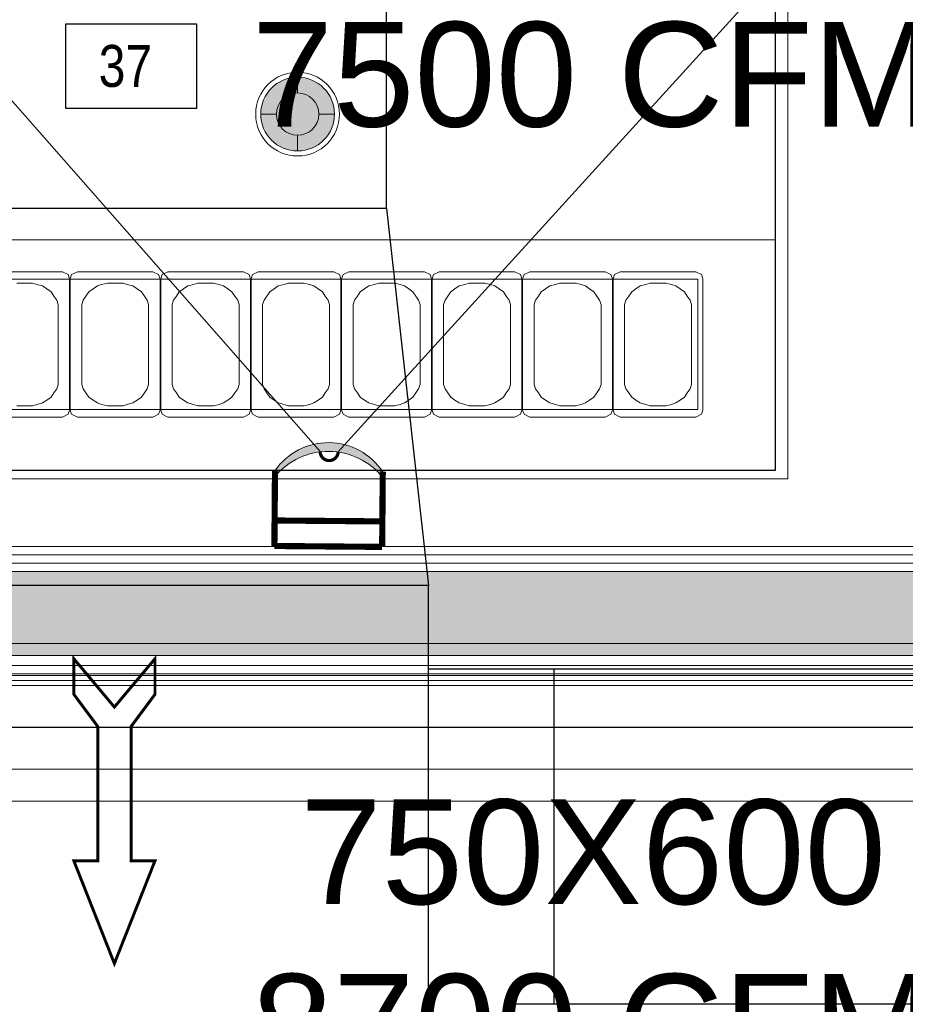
# Model space of a CAD drawing. Header units: millimetres. Extents: x -125266 to 274256, y -711690 to -301689.
# Tile 233 of 256: x -59780 to -58723, y -352951 to -351776. Entities that reach past the tile are written whole.
import ezdxf

# ---------------------------------------------------------------- set-up
doc = ezdxf.new("R2010")
doc.units = ezdxf.units.MM
doc.linetypes.add('CONTINOUS', pattern=[0])
doc.linetypes.add('HIDDEN', pattern=[0.375, 0.25, -0.125])
for name, color, linetype, lineweight in [('AD Wall', 8, 'Continuous', 15), ('ARCH', 7, 'Continuous', 0), ('CCTV CAMERA', 5, 'Continuous', 0), ('CCTV Legend', 7, 'Continuous', 5), ('CEILING', 8, 'Continuous', 5), ('Counter Top', 8, 'Continuous', 5), ('Equipment', 8, 'Continuous', 0), ('Finished Line', 7, 'Continuous', 0), ('HOOD', 6, 'Continuous', 0), ('Legend', 5, 'Continuous', 0), ('LIGHT', 173, 'Continuous', 5), ('MEPTEK HVAC-Kitchen Exhaust Air Duct', 30, 'Continuous', 30), ('MEPTEK HVAC-Kitchen Fresh Air Duct', 3, 'Continuous', 30), ('MEPTEK-TEXT1', 7, 'Continuous', 30), ('Plaster Line', 7, 'Continuous', 0)]:
    doc.layers.add(name, color=color, linetype=linetype, lineweight=lineweight)
for name, color, linetype in [('Equip Code', 1, 'Continuous'), ('Light Equipment', 8, 'Continuous'), ('Model_Top', 7, 'Continuous')]:
    doc.layers.add(name, color=color, linetype=linetype)
doc.styles.add('REVAC', font='verdana.ttf', dxfattribs={"height": 50})
doc.styles.add('SA-DESIGN', font='arial.ttf')
doc.styles.get("Standard").update_dxf_attribs({"font": 'ARIALN.TTF'})
doc.styles.add('Times New Roman', font='times.ttf', dxfattribs={"height": 150})
doc.dimstyles.new('ARA-125', dxfattribs={"dimtxt": 200, "dimasz": 75, "dimexe": 0, "dimexo": 75, "dimgap": 7.5, "dimtad": 0, "dimdec": 0, "dimrnd": 5, "dimdsep": 46, "dimtxsty": 'Times New Roman', "dimblk": 'ARCHTICK', "dimcen": 56.25, "dimdle": 56.25, "dimclrd": 256, "dimclre": 256, "dimclrt": 256, "dimazin": 3, "dimtfac": 1, "dimtdec": 0, "dimtix": 1, "dimtmove": 1, "dimatfit": 3, "dimfxl": 0, "dimtolj": 1, "dimlwd": -1, "dimlwe": 0, "dimarcsym": 0})

# ---------------------------------------------------------------- blocks, each defined once
blk = doc.blocks.new('A$Cd8c23d55')
at = {"layer": 'LIGHT'}
h = blk.add_hatch(color=20, dxfattribs=at)
h.dxf.hatch_style = 1
h.set_gradient(color1=(255, 63, 0), one_color=1, tint=1, name='SPHERICAL')
edge = h.paths.add_edge_path()
edge.add_arc((50, 50), 44, 0, 360)
for p, q in [((50, 75.3), (50, 94)), ((24.7, 50), (6, 50)), ((75.3, 50), (94, 50)), ((50, 24.7), (50, 6))]:
    blk.add_line(p, q, dxfattribs=at)
for radius in [50, 44, 25.3]:
    blk.add_circle((50, 50), radius, dxfattribs=at)
blk = doc.blocks.new('MESH JALI CEILING')
at = {"layer": 'CEILING'}
blk.add_lwpolyline([(-18851.6, -313716.9), (-15989.7, -314423.9, 0.020223), (-15815, -316142.4), (-17335.5, -318335.7), (-21857.4, -317013.1), (-21864.7, -314416.7), (-21711, -314416.7), (-21711, -313860.5), (-20591, -313860.5), (-20591, -313716.9), (-18851.6, -313716.9)], format="xyb", dxfattribs=at)
blk.add_lwpolyline([(-18856.2, -313754.9), (-16025.9, -314454.1, 0.019722), (-15854.7, -316133), (-17373.8, -318324.3), (-21819.5, -317024.2), (-21826.6, -314454.7), (-21673, -314454.7), (-21673, -313898.5), (-20553, -313898.5), (-20553, -313754.9)], format="xyb", close=True, dxfattribs=at)
blk = doc.blocks.new('A$C71b0bd46')
at = {"layer": 'Equipment', "linetype": 'HIDDEN'}
for p, q in [((1360, 65, 11.7), (0, 65)), ((1360, 45), (0, 45)), ((459.4, 41.5, -15), (39.9, 41.5, -7.5)), ((894.4, 41.5, -15), (474.4, 41.5, -7.5)), ((909.5, 41.5, -15), (1319.5, 41.5, -7.5))]:
    blk.add_line(p, q, dxfattribs=at)
at = {"layer": 'Equipment', "lineweight": 30}
blk.add_lwpolyline([(1360, 0), (0, 0), (0, 700), (1360, 700)], close=True, dxfattribs=at)
at = {"layer": 'Equipment', "linetype": 'HIDDEN'}
for points, elevation in [([(494.4, 85), (439.4, 85), (439.4, 65), (494.4, 65)], 3.6), ([(54.9, 65), (444.4, 65), (444.4, 40), (54.9, 40)], -15), ([(459.4, 43), (39.9, 43), (39.9, 5), (459.4, 5)], 1.5), ([(894.4, 43), (474.4, 43), (474.4, 5), (894.4, 5)], 1.5), ([(909.5, 43), (1319.5, 43), (1319.5, 5), (909.5, 5)], 1.5)]:
    blk.add_lwpolyline(points, close=True, dxfattribs=dict(at, elevation=elevation))
for points in [[(459.4, 40), (39.9, 40), (39.9, 5), (459.4, 5)], [(894.4, 40), (474.4, 40), (474.4, 5), (894.4, 5)], [(909.5, 40), (1319.5, 40), (1319.5, 5), (909.5, 5)]]:
    blk.add_lwpolyline(points, close=True, dxfattribs=at)
blk = doc.blocks.new('ARCH')
at = {"layer": 'Legend', "ltscale": 15}
h = blk.add_hatch(dxfattribs=at)
h.set_pattern_fill('SACNCR', color=8, scale=25, style=0)
h.paths.add_polyline_path([(-61250.1, -341787), (-61250.1, -342091.1), (-61250.1, -342091.1), (-61250.1, -342141.1), (-61250.1, -344307.9), (-61181.2, -344307.9), (-61181.2, -344307.9), (-61169.1, -344307.9), (-60630.8, -344307.9), (-60630.8, -344920), (-60630.8, -344932), (-61250.1, -344932), (-61250.1, -351457.1), (-61395.2, -351457.1), (-61395.2, -351557.1), (-60383.2, -351557.1), (-60383.2, -352683.7), (-61393.2, -352683.7), (-61393.2, -352783.7), (-60283.2, -352783.7), (-60283.2, -351457.1), (-61150.1, -351457.1), (-61150.1, -346632), (-57589.3, -346632), (-57474.4, -346517.1), (-57545.1, -346446.4), (-57630.7, -346532), (-57700.7, -346532), (-57700.7, -346582), (-58200.7, -346582), (-58200.7, -346532), (-58300.7, -346532), (-58300.7, -346582), (-58800.7, -346582), (-58800.7, -346532), (-58980.8, -346532), (-58980.8, -346426), (-59030.8, -346426), (-59030.8, -346026), (-58980.8, -346026), (-58980.8, -345956), (-59080.8, -345956), (-59080.8, -346532), (-61150.1, -346532), (-61150.1, -345032), (-60530.8, -345032), (-60530.8, -344607), (-59080.8, -344607), (-59080.8, -345032), (-58980.8, -345032), (-58980.8, -344507), (-60530.8, -344507), (-60530.8, -344207.9), (-61150.1, -344207.9), (-61150.1, -341887), (-56700.1, -341887), (-56700.1, -344932), (-58020.8, -344932), (-58020.8, -345032), (-56700.1, -345032), (-56700.1, -345601.3), (-56785.7, -345687), (-56715, -345757.7), (-56600.1, -345642.8), (-56600.1, -341887), (-51541.4, -341887), (-51541.4, -345439.4, 0.002965), (-51441.4, -345409.7), (-51441.4, -341887), (-47645.9, -341887), (-47645.9, -344723.2), (-47445.9, -344723.2), (-47445.9, -344623.2), (-47545.9, -344623.2), (-47545.9, -341887), (-45935.9, -341887), (-45935.9, -344623.2), (-46521.9, -344623.2), (-46521.9, -344723.2), (-45835.9, -344723.2), (-45835.9, -341787), (-45958.9, -341787), (-45958.9, -341787.9), (-46008.9, -341787.9)])
h = blk.add_hatch(dxfattribs=at)
h.set_pattern_fill('SACNCR', color=8, scale=25, style=0)
h.paths.add_polyline_path([(-61250.1, -341787), (-61250.1, -342091.1), (-61250.1, -342091.1), (-61250.1, -342141.1), (-61250.1, -344307.9), (-61181.2, -344307.9), (-61181.2, -344307.9), (-61169.1, -344307.9), (-60630.8, -344307.9), (-60630.8, -344920), (-60630.8, -344932), (-61250.1, -344932), (-61250.1, -351457.1), (-61395.2, -351457.1), (-61395.2, -351557.1), (-60383.2, -351557.1), (-60383.2, -352683.7), (-61393.2, -352683.7), (-61393.2, -352783.7), (-60283.2, -352783.7), (-60283.2, -351457.1), (-61150.1, -351457.1), (-61150.1, -346632), (-57589.3, -346632), (-57474.4, -346517.1), (-57545.1, -346446.4), (-57630.7, -346532), (-57700.7, -346532), (-57700.7, -346582), (-58200.7, -346582), (-58200.7, -346532), (-58300.7, -346532), (-58300.7, -346582), (-58800.7, -346582), (-58800.7, -346532), (-58980.8, -346532), (-58980.8, -346426), (-59030.8, -346426), (-59030.8, -346026), (-58980.8, -346026), (-58980.8, -345956), (-59080.8, -345956), (-59080.8, -346532), (-61150.1, -346532), (-61150.1, -345032), (-60530.8, -345032), (-60530.8, -344607), (-59080.8, -344607), (-59080.8, -345032), (-58980.8, -345032), (-58980.8, -344507), (-60530.8, -344507), (-60530.8, -344207.9), (-61150.1, -344207.9), (-61150.1, -341887), (-56700.1, -341887), (-56700.1, -344932), (-58020.8, -344932), (-58020.8, -345032), (-56700.1, -345032), (-56700.1, -345601.3), (-56785.7, -345687), (-56715, -345757.7), (-56600.1, -345642.8), (-56600.1, -341887), (-51541.4, -341887), (-51541.4, -345439.4, 0.002965), (-51441.4, -345409.7), (-51441.4, -341887), (-47645.9, -341887), (-47645.9, -344723.2), (-47445.9, -344723.2), (-47445.9, -344623.2), (-47545.9, -344623.2), (-47545.9, -341887), (-45935.9, -341887), (-45935.9, -344623.2), (-46521.9, -344623.2), (-46521.9, -344723.2), (-45835.9, -344723.2), (-45835.9, -341787), (-45958.9, -341787), (-45958.9, -341787.9), (-46008.9, -341787.9)])
at = {"layer": 'Legend'}
h = blk.add_hatch(dxfattribs=at)
h.set_pattern_fill('STARS', color=8, scale=10)
h.set_pattern_definition([(0, (0, 0), (0, 54.9926), [31.75, -31.75]), (60, (0, 0), (-47.624989, 27.4963), [31.75, -31.75]), (120, (15.875, 27.496), (-47.624989, -27.4963), [31.75, -31.75])])
edge = h.paths.add_edge_path()
edge.add_arc((-54302.7, -350408), 3690.3, 160.8363, 191.6627, ccw=False)
edge.add_arc((-60350.3, -348256.2), 2729, 339.8421, 374.0848)
edge.add_line((-57703.4, -347592), (-57806.6, -347592))
edge.add_arc((-60350.3, -348256.2), 2629, -20.1765, 14.6323, ccw=False)
edge.add_arc((-54302.7, -350408), 3790.3, 160.823, 191.124)
edge.add_arc((-59222.4, -351398.8), 1228.4, -57.4503, 12.1956, ccw=False)
edge.add_line((-58561.5, -352434.2), (-60283.2, -352434.2))
edge.add_line((-60283.2, -352434.2), (-60283.2, -352534.2))
edge.add_line((-60283.2, -352534.2), (-58536.3, -352534.2))
edge.add_arc((-59548.4, -350742.8), 2057.5, 299.4663, 300.8075)
edge.add_arc((-59222.4, -351398.8), 1328.4, 303.2228, 370.6184)
h = blk.add_hatch(dxfattribs=at)
h.set_pattern_fill('STARS', color=8, scale=10)
h.set_pattern_definition([(0, (0, 0), (0, 54.9926), [31.75, -31.75]), (60, (0, 0), (-47.624989, 27.4963), [31.75, -31.75]), (120, (15.875, 27.496), (-47.624989, -27.4963), [31.75, -31.75])])
h.paths.add_polyline_path([(-57916.8, -351154, -0.135323), (-57788.5, -349196.6, 0.150534), (-57703.4, -347592), (-57806.6, -347592, -0.153061), (-57882.7, -349162.9, 0.132989), (-58021.8, -351139.3, -0.313601), (-58561.5, -352434.2), (-60253.2, -352434.2), (-60253.2, -352534.2), (-58536.3, -352534.2, 0.005852), (-58494.6, -352510, 0.302849)])
at = {"layer": 'AD Wall', "lineweight": 0}
for points in [[(-57924.5, -351116.2, -0.310794), (-58494.6, -352510, -0.005852), (-58536.3, -352534.2), (-60283.2, -352534.2)], [(-57914.7, -351114.1, -0.310837), (-58489.3, -352518.5, -0.00669), (-58537.2, -352546.2), (-60253.2, -352546.2)], [(-57914.7, -351114.1, -0.310837), (-58489.3, -352518.5, -0.00669), (-58537.2, -352546.2), (-60253.2, -352546.2)], [(-57924.5, -351116.2, -0.310794), (-58494.6, -352510, -0.005852), (-58536.3, -352534.2), (-60253.2, -352534.2)], [(-57924.5, -351116.2, -0.310794), (-58494.6, -352510, -0.005852), (-58536.3, -352534.2), (-60253.2, -352534.2)], [(-57924.5, -351116.2, -0.310794), (-58494.6, -352510, -0.005852), (-58536.3, -352534.2), (-60253.2, -352534.2)], [(-58022.2, -351137.5, -0.314017), (-58561.5, -352434.2), (-60283.2, -352434.2)], [(-58022.2, -351137.5, -0.314017), (-58561.5, -352434.2), (-60253.2, -352434.2)]]:
    blk.add_lwpolyline(points, format="xyb", dxfattribs=at)
at = {"layer": 'Counter Top', "lineweight": 0}
for p, q in [((-60253.2, -352323.6), (-58863.2, -352323.6)), ((-58513.7, -352670.2), (-60253.2, -352670.2))]:
    blk.add_line(p, q, dxfattribs=at)
blk.add_lwpolyline([(-58863.2, -352323.6), (-58863.2, -351595.9), (-58098.2, -351581.4), (-58129.2, -349951.7), (-58841.3, -349965.2)], dxfattribs=at)
at = {"layer": 'Equip Code'}
blk.add_lwpolyline([(-59725.1, -351881.6), (-59725.1, -351780.5), (-59569, -351780.5), (-59569, -351881.6)], close=True, dxfattribs=at)
at = {"layer": 'Equipment', "lineweight": 0}
for points in [[(-60238.2, -352038.1), (-58878.2, -352038.1), (-58878.2, -352313.6), (-60238.2, -352313.6)], [(-60145.8, -352085.3), (-58970.6, -352085.3), (-58970.6, -352240.9), (-60145.8, -352240.9)]]:
    blk.add_lwpolyline(points, close=True, dxfattribs=at)
for points in [[(-59729.1, -352076.3), (-59819.3, -352076.3), (-59826.1, -352079.7), (-59827.8, -352084.8), (-59827.8, -352241.4), (-59826.1, -352246.5), (-59819.3, -352249.9), (-59729.1, -352249.9), (-59722.3, -352246.5), (-59720.6, -352241.4), (-59720.6, -352084.8), (-59722.3, -352079.7), (-59729.1, -352076.3)], [(-59621.1, -352076.3), (-59711.3, -352076.3), (-59718.1, -352079.7), (-59719.8, -352084.8), (-59719.8, -352241.4), (-59718.1, -352246.5), (-59711.3, -352249.9), (-59621.1, -352249.9), (-59614.3, -352246.5), (-59612.6, -352241.4), (-59612.6, -352084.8), (-59614.3, -352079.7), (-59621.1, -352076.3)], [(-59603.3, -352076.3), (-59513.1, -352076.3), (-59506.3, -352079.7), (-59504.6, -352084.8), (-59504.6, -352241.4), (-59506.3, -352246.5), (-59513.1, -352249.9), (-59603.3, -352249.9), (-59610.1, -352246.5), (-59611.8, -352241.4), (-59611.8, -352084.8), (-59610.1, -352079.7), (-59603.3, -352076.3)], [(-59495.3, -352076.3), (-59405.1, -352076.3), (-59398.3, -352079.7), (-59396.6, -352084.8), (-59396.6, -352241.4), (-59398.3, -352246.5), (-59405.1, -352249.9), (-59495.3, -352249.9), (-59502.1, -352246.5), (-59503.8, -352241.4), (-59503.8, -352084.8), (-59502.1, -352079.7), (-59495.3, -352076.3)], [(-59387.3, -352076.3), (-59297.1, -352076.3), (-59290.3, -352079.7), (-59288.6, -352084.8), (-59288.6, -352241.4), (-59290.3, -352246.5), (-59297.1, -352249.9), (-59387.3, -352249.9), (-59394.1, -352246.5), (-59395.8, -352241.4), (-59395.8, -352084.8), (-59394.1, -352079.7), (-59387.3, -352076.3)], [(-59279.3, -352076.3), (-59189.1, -352076.3), (-59182.3, -352079.7), (-59180.6, -352084.8), (-59180.6, -352241.4), (-59182.3, -352246.5), (-59189.1, -352249.9), (-59279.3, -352249.9), (-59286.1, -352246.5), (-59287.8, -352241.4), (-59287.8, -352084.8), (-59286.1, -352079.7), (-59279.3, -352076.3)], [(-59171.3, -352076.3), (-59081.1, -352076.3), (-59074.3, -352079.7), (-59072.6, -352084.8), (-59072.6, -352241.4), (-59074.3, -352246.5), (-59081.1, -352249.9), (-59171.3, -352249.9), (-59178.1, -352246.5), (-59179.8, -352241.4), (-59179.8, -352084.8), (-59178.1, -352079.7), (-59171.3, -352076.3)], [(-59063.3, -352076.3), (-58973.1, -352076.3), (-58966.3, -352079.7), (-58964.6, -352084.8), (-58964.6, -352241.4), (-58966.3, -352246.5), (-58973.1, -352249.9), (-59063.3, -352249.9), (-59070.1, -352246.5), (-59071.8, -352241.4), (-59071.8, -352084.8), (-59070.1, -352079.7), (-59063.3, -352076.3)], [(-59764.8, -352089.9), (-59783.5, -352089.9)], [(-59783.5, -352236.3), (-59764.8, -352236.3), (-59759.7, -352234.6), (-59752.9, -352232.9), (-59747.8, -352229.5), (-59742.7, -352226.1), (-59739.3, -352221), (-59735.9, -352215.9), (-59734.2, -352210.8), (-59734.2, -352203.9), (-59734.2, -352122.3), (-59734.2, -352115.5), (-59735.9, -352110.4), (-59739.3, -352105.3), (-59742.7, -352100.2), (-59747.8, -352096.7), (-59752.9, -352093.3), (-59759.7, -352091.6), (-59764.8, -352089.9)], [(-59656.8, -352089.9), (-59675.5, -352089.9), (-59682.3, -352091.6), (-59687.4, -352093.3), (-59692.5, -352096.7), (-59697.6, -352100.2), (-59701, -352105.3), (-59704.4, -352110.4), (-59706.1, -352115.5), (-59706.1, -352122.3), (-59706.1, -352203.9), (-59706.1, -352210.8), (-59704.4, -352215.9), (-59701, -352221), (-59697.6, -352226.1), (-59692.5, -352229.5), (-59687.4, -352232.9), (-59682.3, -352234.6), (-59675.5, -352236.3), (-59656.8, -352236.3), (-59651.7, -352234.6), (-59644.9, -352232.9), (-59639.8, -352229.5), (-59634.7, -352226.1), (-59631.3, -352221), (-59627.9, -352215.9), (-59626.2, -352210.8), (-59626.2, -352203.9), (-59626.2, -352122.3), (-59626.2, -352115.5), (-59627.9, -352110.4), (-59631.3, -352105.3), (-59634.7, -352100.2), (-59639.8, -352096.7), (-59644.9, -352093.3), (-59651.7, -352091.6), (-59656.8, -352089.9)], [(-59567.5, -352089.9), (-59548.8, -352089.9), (-59542, -352091.6), (-59536.9, -352093.3), (-59531.8, -352096.7), (-59526.7, -352100.2), (-59523.3, -352105.3), (-59519.9, -352110.4), (-59518.2, -352115.5), (-59518.2, -352122.3), (-59518.2, -352203.9), (-59518.2, -352210.8), (-59519.9, -352215.9), (-59523.3, -352221), (-59526.7, -352226.1), (-59531.8, -352229.5), (-59536.9, -352232.9), (-59542, -352234.6), (-59548.8, -352236.3), (-59567.5, -352236.3), (-59572.6, -352234.6), (-59579.4, -352232.9), (-59584.5, -352229.5), (-59589.6, -352226.1), (-59593, -352221), (-59596.4, -352215.9), (-59598.1, -352210.8), (-59598.1, -352203.9), (-59598.1, -352122.3), (-59598.1, -352115.5), (-59596.4, -352110.4), (-59593, -352105.3), (-59589.6, -352100.2), (-59584.5, -352096.7), (-59579.4, -352093.3), (-59572.6, -352091.6), (-59567.5, -352089.9)], [(-59459.5, -352089.9), (-59440.8, -352089.9), (-59434, -352091.6), (-59428.9, -352093.3), (-59423.8, -352096.7), (-59418.7, -352100.2), (-59415.3, -352105.3), (-59411.9, -352110.4), (-59410.2, -352115.5), (-59410.2, -352122.3), (-59410.2, -352203.9), (-59410.2, -352210.8), (-59411.9, -352215.9), (-59415.3, -352221), (-59418.7, -352226.1), (-59423.8, -352229.5), (-59428.9, -352232.9), (-59434, -352234.6), (-59440.8, -352236.3), (-59459.5, -352236.3), (-59464.6, -352234.6), (-59471.4, -352232.9), (-59476.5, -352229.5), (-59481.6, -352226.1), (-59485, -352221), (-59488.4, -352215.9), (-59490.1, -352210.8), (-59490.1, -352203.9), (-59490.1, -352122.3), (-59490.1, -352115.5), (-59488.4, -352110.4), (-59485, -352105.3), (-59481.6, -352100.2), (-59476.5, -352096.7), (-59471.4, -352093.3), (-59464.6, -352091.6), (-59459.5, -352089.9)], [(-59351.5, -352089.9), (-59332.8, -352089.9), (-59326, -352091.6), (-59320.9, -352093.3), (-59315.8, -352096.7), (-59310.7, -352100.2), (-59307.3, -352105.3), (-59303.9, -352110.4), (-59302.2, -352115.5), (-59302.2, -352122.3), (-59302.2, -352203.9), (-59302.2, -352210.8), (-59303.9, -352215.9), (-59307.3, -352221), (-59310.7, -352226.1), (-59315.8, -352229.5), (-59320.9, -352232.9), (-59326, -352234.6), (-59332.8, -352236.3), (-59351.5, -352236.3), (-59356.6, -352234.6), (-59363.4, -352232.9), (-59368.5, -352229.5), (-59373.6, -352226.1), (-59377, -352221), (-59380.4, -352215.9), (-59382.1, -352210.8), (-59382.1, -352203.9), (-59382.1, -352122.3), (-59382.1, -352115.5), (-59380.4, -352110.4), (-59377, -352105.3), (-59373.6, -352100.2), (-59368.5, -352096.7), (-59363.4, -352093.3), (-59356.6, -352091.6), (-59351.5, -352089.9)], [(-59243.5, -352089.9), (-59224.8, -352089.9), (-59218, -352091.6), (-59212.9, -352093.3), (-59207.8, -352096.7), (-59202.7, -352100.2), (-59199.3, -352105.3), (-59195.9, -352110.4), (-59194.2, -352115.5), (-59194.2, -352122.3), (-59194.2, -352203.9), (-59194.2, -352210.8), (-59195.9, -352215.9), (-59199.3, -352221), (-59202.7, -352226.1), (-59207.8, -352229.5), (-59212.9, -352232.9), (-59218, -352234.6), (-59224.8, -352236.3), (-59243.5, -352236.3), (-59248.6, -352234.6), (-59255.4, -352232.9), (-59260.5, -352229.5), (-59265.6, -352226.1), (-59269, -352221), (-59272.4, -352215.9), (-59274.1, -352210.8), (-59274.1, -352203.9), (-59274.1, -352122.3), (-59274.1, -352115.5), (-59272.4, -352110.4), (-59269, -352105.3), (-59265.6, -352100.2), (-59260.5, -352096.7), (-59255.4, -352093.3), (-59248.6, -352091.6), (-59243.5, -352089.9)], [(-59135.5, -352089.9), (-59116.8, -352089.9), (-59110, -352091.6), (-59104.9, -352093.3), (-59099.8, -352096.7), (-59094.7, -352100.2), (-59091.3, -352105.3), (-59087.9, -352110.4), (-59086.2, -352115.5), (-59086.2, -352122.3), (-59086.2, -352203.9), (-59086.2, -352210.8), (-59087.9, -352215.9), (-59091.3, -352221), (-59094.7, -352226.1), (-59099.8, -352229.5), (-59104.9, -352232.9), (-59110, -352234.6), (-59116.8, -352236.3), (-59135.5, -352236.3), (-59140.6, -352234.6), (-59147.4, -352232.9), (-59152.5, -352229.5), (-59157.6, -352226.1), (-59161, -352221), (-59164.4, -352215.9), (-59166.1, -352210.8), (-59166.1, -352203.9), (-59166.1, -352122.3), (-59166.1, -352115.5), (-59164.4, -352110.4), (-59161, -352105.3), (-59157.6, -352100.2), (-59152.5, -352096.7), (-59147.4, -352093.3), (-59140.6, -352091.6), (-59135.5, -352089.9)], [(-59027.5, -352089.9), (-59008.8, -352089.9), (-59002, -352091.6), (-58996.9, -352093.3), (-58991.8, -352096.7), (-58986.7, -352100.2), (-58983.3, -352105.3), (-58979.9, -352110.4), (-58978.2, -352115.5), (-58978.2, -352122.3), (-58978.2, -352203.9), (-58978.2, -352210.8), (-58979.9, -352215.9), (-58983.3, -352221), (-58986.7, -352226.1), (-58991.8, -352229.5), (-58996.9, -352232.9), (-59002, -352234.6), (-59008.8, -352236.3), (-59027.5, -352236.3), (-59032.6, -352234.6), (-59039.4, -352232.9), (-59044.5, -352229.5), (-59049.6, -352226.1), (-59053, -352221), (-59056.4, -352215.9), (-59058.1, -352210.8), (-59058.1, -352203.9), (-59058.1, -352122.3), (-59058.1, -352115.5), (-59056.4, -352110.4), (-59053, -352105.3), (-59049.6, -352100.2), (-59044.5, -352096.7), (-59039.4, -352093.3), (-59032.6, -352091.6), (-59027.5, -352089.9)]]:
    blk.add_lwpolyline(points, dxfattribs=at)
at = {"layer": 'Finished Line', "color": 8}
for p, q in [((-58538.2, -352556.2), (-60253.2, -352556.2)), ((-58534.6, -352556.2), (-60253.2, -352556.2)), ((-58528.4, -352564.2), (-60253.2, -352564.2))]:
    blk.add_line(p, q, dxfattribs=at)
for points in [[(-57895.2, -351109.8, -0.310922), (-58478.7, -352535.4, -0.008354), (-58539.2, -352570.2), (-60253.2, -352570.2)], [(-57895.2, -351109.8, -0.310922), (-58478.7, -352535.4, -0.008354), (-58539.2, -352570.2), (-60253.2, -352570.2)], [(-57904.9, -351111.9, -0.31088), (-58484, -352527, -0.007524), (-58538.2, -352558.2), (-60253.2, -352558.2)], [(-57904.9, -351111.9, -0.31088), (-58484, -352527, -0.007524), (-58538.2, -352558.2), (-60253.2, -352558.2)], [(-58051.2, -351145.4, -0.31167), (-58570.3, -352404.2), (-60253.2, -352404.2)], [(-58051.2, -351145.4, -0.31167), (-58570.3, -352404.2), (-60253.2, -352404.2)], [(-58051.2, -351145.4, -0.31167), (-58570.3, -352404.2), (-60253.2, -352404.2)], [(-58051.2, -351145.4, -0.31167), (-58570.3, -352404.2), (-60253.2, -352404.2)], [(-58027, -351222.3, -0.291744), (-58558.3, -352408.2, -0.001508), (-58568.3, -352414.2), (-60253.2, -352414.2)], [(-58027, -351222.3, -0.291744), (-58558.3, -352408.2, -0.001508), (-58568.3, -352414.2), (-60253.2, -352414.2)], [(-58027, -351222.3, -0.291744), (-58558.3, -352408.2, -0.001508), (-58568.3, -352414.2), (-60253.2, -352414.2)], [(-58027, -351222.3, -0.291744), (-58558.3, -352408.2, -0.001508), (-58568.3, -352414.2), (-60253.2, -352414.2)]]:
    blk.add_lwpolyline(points, format="xyb", dxfattribs=at)
at = {"layer": 'Light Equipment', "lineweight": 0}
for p, q in [((-60253.2, -352323.6), (-58863.2, -352323.6)), ((-58513.7, -352670.2), (-60253.2, -352670.2))]:
    blk.add_line(p, q, dxfattribs=at)
for points in [[(-58863.2, -352323.6), (-58863.2, -351595.9), (-58098.2, -351581.4), (-58129.2, -349951.7), (-58841.3, -349965.2)], [(-59729.1, -352076.3), (-59819.3, -352076.3), (-59826.1, -352079.7), (-59827.8, -352084.8), (-59827.8, -352241.4), (-59826.1, -352246.5), (-59819.3, -352249.9), (-59729.1, -352249.9), (-59722.3, -352246.5), (-59720.6, -352241.4), (-59720.6, -352084.8), (-59722.3, -352079.7), (-59729.1, -352076.3)], [(-59621.1, -352076.3), (-59711.3, -352076.3), (-59718.1, -352079.7), (-59719.8, -352084.8), (-59719.8, -352241.4), (-59718.1, -352246.5), (-59711.3, -352249.9), (-59621.1, -352249.9), (-59614.3, -352246.5), (-59612.6, -352241.4), (-59612.6, -352084.8), (-59614.3, -352079.7), (-59621.1, -352076.3)], [(-59603.3, -352076.3), (-59513.1, -352076.3), (-59506.3, -352079.7), (-59504.6, -352084.8), (-59504.6, -352241.4), (-59506.3, -352246.5), (-59513.1, -352249.9), (-59603.3, -352249.9), (-59610.1, -352246.5), (-59611.8, -352241.4), (-59611.8, -352084.8), (-59610.1, -352079.7), (-59603.3, -352076.3)], [(-59495.3, -352076.3), (-59405.1, -352076.3), (-59398.3, -352079.7), (-59396.6, -352084.8), (-59396.6, -352241.4), (-59398.3, -352246.5), (-59405.1, -352249.9), (-59495.3, -352249.9), (-59502.1, -352246.5), (-59503.8, -352241.4), (-59503.8, -352084.8), (-59502.1, -352079.7), (-59495.3, -352076.3)], [(-59387.3, -352076.3), (-59297.1, -352076.3), (-59290.3, -352079.7), (-59288.6, -352084.8), (-59288.6, -352241.4), (-59290.3, -352246.5), (-59297.1, -352249.9), (-59387.3, -352249.9), (-59394.1, -352246.5), (-59395.8, -352241.4), (-59395.8, -352084.8), (-59394.1, -352079.7), (-59387.3, -352076.3)], [(-59279.3, -352076.3), (-59189.1, -352076.3), (-59182.3, -352079.7), (-59180.6, -352084.8), (-59180.6, -352241.4), (-59182.3, -352246.5), (-59189.1, -352249.9), (-59279.3, -352249.9), (-59286.1, -352246.5), (-59287.8, -352241.4), (-59287.8, -352084.8), (-59286.1, -352079.7), (-59279.3, -352076.3)], [(-59171.3, -352076.3), (-59081.1, -352076.3), (-59074.3, -352079.7), (-59072.6, -352084.8), (-59072.6, -352241.4), (-59074.3, -352246.5), (-59081.1, -352249.9), (-59171.3, -352249.9), (-59178.1, -352246.5), (-59179.8, -352241.4), (-59179.8, -352084.8), (-59178.1, -352079.7), (-59171.3, -352076.3)], [(-59063.3, -352076.3), (-58973.1, -352076.3), (-58966.3, -352079.7), (-58964.6, -352084.8), (-58964.6, -352241.4), (-58966.3, -352246.5), (-58973.1, -352249.9), (-59063.3, -352249.9), (-59070.1, -352246.5), (-59071.8, -352241.4), (-59071.8, -352084.8), (-59070.1, -352079.7), (-59063.3, -352076.3)], [(-59764.8, -352089.9), (-59783.5, -352089.9)], [(-59783.5, -352236.3), (-59764.8, -352236.3), (-59759.7, -352234.6), (-59752.9, -352232.9), (-59747.8, -352229.5), (-59742.7, -352226.1), (-59739.3, -352221), (-59735.9, -352215.9), (-59734.2, -352210.8), (-59734.2, -352203.9), (-59734.2, -352122.3), (-59734.2, -352115.5), (-59735.9, -352110.4), (-59739.3, -352105.3), (-59742.7, -352100.2), (-59747.8, -352096.7), (-59752.9, -352093.3), (-59759.7, -352091.6), (-59764.8, -352089.9)], [(-59656.8, -352089.9), (-59675.5, -352089.9), (-59682.3, -352091.6), (-59687.4, -352093.3), (-59692.5, -352096.7), (-59697.6, -352100.2), (-59701, -352105.3), (-59704.4, -352110.4), (-59706.1, -352115.5), (-59706.1, -352122.3), (-59706.1, -352203.9), (-59706.1, -352210.8), (-59704.4, -352215.9), (-59701, -352221), (-59697.6, -352226.1), (-59692.5, -352229.5), (-59687.4, -352232.9), (-59682.3, -352234.6), (-59675.5, -352236.3), (-59656.8, -352236.3), (-59651.7, -352234.6), (-59644.9, -352232.9), (-59639.8, -352229.5), (-59634.7, -352226.1), (-59631.3, -352221), (-59627.9, -352215.9), (-59626.2, -352210.8), (-59626.2, -352203.9), (-59626.2, -352122.3), (-59626.2, -352115.5), (-59627.9, -352110.4), (-59631.3, -352105.3), (-59634.7, -352100.2), (-59639.8, -352096.7), (-59644.9, -352093.3), (-59651.7, -352091.6), (-59656.8, -352089.9)], [(-59567.5, -352089.9), (-59548.8, -352089.9), (-59542, -352091.6), (-59536.9, -352093.3), (-59531.8, -352096.7), (-59526.7, -352100.2), (-59523.3, -352105.3), (-59519.9, -352110.4), (-59518.2, -352115.5), (-59518.2, -352122.3), (-59518.2, -352203.9), (-59518.2, -352210.8), (-59519.9, -352215.9), (-59523.3, -352221), (-59526.7, -352226.1), (-59531.8, -352229.5), (-59536.9, -352232.9), (-59542, -352234.6), (-59548.8, -352236.3), (-59567.5, -352236.3), (-59572.6, -352234.6), (-59579.4, -352232.9), (-59584.5, -352229.5), (-59589.6, -352226.1), (-59593, -352221), (-59596.4, -352215.9), (-59598.1, -352210.8), (-59598.1, -352203.9), (-59598.1, -352122.3), (-59598.1, -352115.5), (-59596.4, -352110.4), (-59593, -352105.3), (-59589.6, -352100.2), (-59584.5, -352096.7), (-59579.4, -352093.3), (-59572.6, -352091.6), (-59567.5, -352089.9)], [(-59459.5, -352089.9), (-59440.8, -352089.9), (-59434, -352091.6), (-59428.9, -352093.3), (-59423.8, -352096.7), (-59418.7, -352100.2), (-59415.3, -352105.3), (-59411.9, -352110.4), (-59410.2, -352115.5), (-59410.2, -352122.3), (-59410.2, -352203.9), (-59410.2, -352210.8), (-59411.9, -352215.9), (-59415.3, -352221), (-59418.7, -352226.1), (-59423.8, -352229.5), (-59428.9, -352232.9), (-59434, -352234.6), (-59440.8, -352236.3), (-59459.5, -352236.3), (-59464.6, -352234.6), (-59471.4, -352232.9), (-59476.5, -352229.5), (-59481.6, -352226.1), (-59485, -352221), (-59488.4, -352215.9), (-59490.1, -352210.8), (-59490.1, -352203.9), (-59490.1, -352122.3), (-59490.1, -352115.5), (-59488.4, -352110.4), (-59485, -352105.3), (-59481.6, -352100.2), (-59476.5, -352096.7), (-59471.4, -352093.3), (-59464.6, -352091.6), (-59459.5, -352089.9)], [(-59351.5, -352089.9), (-59332.8, -352089.9), (-59326, -352091.6), (-59320.9, -352093.3), (-59315.8, -352096.7), (-59310.7, -352100.2), (-59307.3, -352105.3), (-59303.9, -352110.4), (-59302.2, -352115.5), (-59302.2, -352122.3), (-59302.2, -352203.9), (-59302.2, -352210.8), (-59303.9, -352215.9), (-59307.3, -352221), (-59310.7, -352226.1), (-59315.8, -352229.5), (-59320.9, -352232.9), (-59326, -352234.6), (-59332.8, -352236.3), (-59351.5, -352236.3), (-59356.6, -352234.6), (-59363.4, -352232.9), (-59368.5, -352229.5), (-59373.6, -352226.1), (-59377, -352221), (-59380.4, -352215.9), (-59382.1, -352210.8), (-59382.1, -352203.9), (-59382.1, -352122.3), (-59382.1, -352115.5), (-59380.4, -352110.4), (-59377, -352105.3), (-59373.6, -352100.2), (-59368.5, -352096.7), (-59363.4, -352093.3), (-59356.6, -352091.6), (-59351.5, -352089.9)], [(-59243.5, -352089.9), (-59224.8, -352089.9), (-59218, -352091.6), (-59212.9, -352093.3), (-59207.8, -352096.7), (-59202.7, -352100.2), (-59199.3, -352105.3), (-59195.9, -352110.4), (-59194.2, -352115.5), (-59194.2, -352122.3), (-59194.2, -352203.9), (-59194.2, -352210.8), (-59195.9, -352215.9), (-59199.3, -352221), (-59202.7, -352226.1), (-59207.8, -352229.5), (-59212.9, -352232.9), (-59218, -352234.6), (-59224.8, -352236.3), (-59243.5, -352236.3), (-59248.6, -352234.6), (-59255.4, -352232.9), (-59260.5, -352229.5), (-59265.6, -352226.1), (-59269, -352221), (-59272.4, -352215.9), (-59274.1, -352210.8), (-59274.1, -352203.9), (-59274.1, -352122.3), (-59274.1, -352115.5), (-59272.4, -352110.4), (-59269, -352105.3), (-59265.6, -352100.2), (-59260.5, -352096.7), (-59255.4, -352093.3), (-59248.6, -352091.6), (-59243.5, -352089.9)], [(-59135.5, -352089.9), (-59116.8, -352089.9), (-59110, -352091.6), (-59104.9, -352093.3), (-59099.8, -352096.7), (-59094.7, -352100.2), (-59091.3, -352105.3), (-59087.9, -352110.4), (-59086.2, -352115.5), (-59086.2, -352122.3), (-59086.2, -352203.9), (-59086.2, -352210.8), (-59087.9, -352215.9), (-59091.3, -352221), (-59094.7, -352226.1), (-59099.8, -352229.5), (-59104.9, -352232.9), (-59110, -352234.6), (-59116.8, -352236.3), (-59135.5, -352236.3), (-59140.6, -352234.6), (-59147.4, -352232.9), (-59152.5, -352229.5), (-59157.6, -352226.1), (-59161, -352221), (-59164.4, -352215.9), (-59166.1, -352210.8), (-59166.1, -352203.9), (-59166.1, -352122.3), (-59166.1, -352115.5), (-59164.4, -352110.4), (-59161, -352105.3), (-59157.6, -352100.2), (-59152.5, -352096.7), (-59147.4, -352093.3), (-59140.6, -352091.6), (-59135.5, -352089.9)], [(-59027.5, -352089.9), (-59008.8, -352089.9), (-59002, -352091.6), (-58996.9, -352093.3), (-58991.8, -352096.7), (-58986.7, -352100.2), (-58983.3, -352105.3), (-58979.9, -352110.4), (-58978.2, -352115.5), (-58978.2, -352122.3), (-58978.2, -352203.9), (-58978.2, -352210.8), (-58979.9, -352215.9), (-58983.3, -352221), (-58986.7, -352226.1), (-58991.8, -352229.5), (-58996.9, -352232.9), (-59002, -352234.6), (-59008.8, -352236.3), (-59027.5, -352236.3), (-59032.6, -352234.6), (-59039.4, -352232.9), (-59044.5, -352229.5), (-59049.6, -352226.1), (-59053, -352221), (-59056.4, -352215.9), (-59058.1, -352210.8), (-59058.1, -352203.9), (-59058.1, -352122.3), (-59058.1, -352115.5), (-59056.4, -352110.4), (-59053, -352105.3), (-59049.6, -352100.2), (-59044.5, -352096.7), (-59039.4, -352093.3), (-59032.6, -352091.6), (-59027.5, -352089.9)]]:
    blk.add_lwpolyline(points, dxfattribs=at)
for points in [[(-60238.2, -351613.6), (-58878.2, -351613.6), (-58878.2, -352313.6), (-60238.2, -352313.6)], [(-59725.1, -351881.6), (-59725.1, -351780.5), (-59569, -351780.5), (-59569, -351881.6)], [(-60238.2, -352038.1), (-58878.2, -352038.1), (-58878.2, -352313.6), (-60238.2, -352313.6)], [(-60145.8, -352085.3), (-58970.6, -352085.3), (-58970.6, -352240.9), (-60145.8, -352240.9)]]:
    blk.add_lwpolyline(points, close=True, dxfattribs=at)
at = {"layer": 'Plaster Line', "lineweight": 5}
for points in [[(-57914.7, -351114.1, -0.310837), (-58489.3, -352518.5, -0.00669), (-58537.2, -352546.2), (-60253.2, -352546.2)], [(-57914.7, -351114.1, -0.310837), (-58489.3, -352518.5, -0.00669), (-58537.2, -352546.2), (-60253.2, -352546.2)], [(-58017.2, -351220.5, -0.291872), (-58553, -352416.7, -0.001886), (-58565.6, -352424.2), (-60253.2, -352424.2)], [(-58017.2, -351220.5, -0.291872), (-58553, -352416.7, -0.001886), (-58565.6, -352424.2), (-60253.2, -352424.2)]]:
    blk.add_lwpolyline(points, format="xyb", dxfattribs=at)
at = {"layer": 'Plaster Line', "color": 8, "lineweight": 5}
for points in [[(-58022.2, -351137.5, -0.314017), (-58561.5, -352434.2), (-60253.2, -352434.2)], [(-58022.2, -351137.5, -0.314017), (-58561.5, -352434.2), (-60253.2, -352434.2)], [(-58017.2, -351220.5, -0.291872), (-58553, -352416.7, -0.001886), (-58565.6, -352424.2), (-60253.2, -352424.2)], [(-58017.2, -351220.5, -0.291872), (-58553, -352416.7, -0.001886), (-58565.6, -352424.2), (-60253.2, -352424.2)]]:
    blk.add_lwpolyline(points, format="xyb", dxfattribs=at)
at = {"layer": 'Equipment', "rotation": 180}
blk.add_blockref('A$C71b0bd46', (-58878.2, -351613.6), dxfattribs=at)
at = {"layer": 'Equip Code', "lineweight": 0}
blk.add_text('37', height=50, dxfattribs=at).set_placement((-59685.8, -351855.7))
at = {"layer": 'Light Equipment', "lineweight": 0}
blk.add_text('37', height=50, dxfattribs=at).set_placement((-59685.8, -351855.7))
blk = doc.blocks.new('dome camera')
at = {"layer": 'CCTV CAMERA'}
blk.add_hatch(color=3, dxfattribs=at).paths.add_polyline_path([(-1802898, -38106, -0.452865), (-1802912.2, -38531), (-1802890, -38531, 0.531355), (-1802888.5, -38093.5)])
at = {"layer": 'CCTV CAMERA', "color": 3}
for p, q in [((-1802888.5, -38093.5), (-1802912.2, -38093.5)), ((-1802888.5, -38093.5), (-1802898, -38106)), ((-1802890, -38531), (-1802912.2, -38531))]:
    blk.add_line(p, q, dxfattribs=at)
for points in [[(-1802811, -38277), (-1800446.6, -36163.2)], [(-1802811, -38348.3), (-1800446.6, -40462.1)]]:
    blk.add_lwpolyline(points, dxfattribs=at)
for points in [[(-1803194.5, -38093.5, 25, 25, 0), (-1803091, -38093.5, 50, 50, 0)], [(-1803194.5, -38093.5, 25, 25, 0), (-1803194.5, -38531, 50, 50, 0)], [(-1803091, -38093.5, 25, 25, 0), (-1802888.5, -38093.5, 50, 50, 0)], [(-1803091, -38093.5, 25, 25, 0), (-1803091, -38531, 50, 50, 0)], [(-1803194.5, -38531, 25, 25, 0), (-1803091, -38531, 50, 50, 0)], [(-1803091, -38531, 25, 25, 0), (-1802888.5, -38531, 50, 50, 0)]]:
    blk.add_lwpolyline(points, format="xyseb", dxfattribs=at)
at = {"layer": 'CCTV CAMERA', "color": 3, "const_width": 12.9}
blk.add_lwpolyline([(-1802811, -38276.2, 0.402103), (-1802846, -38312.6, 0.401283), (-1802811.1, -38349.1, 0.401283)], format="xyb", dxfattribs=at)
at = {"layer": 'CCTV CAMERA', "color": 3}
for centre, radius, start, end in [((-1803091.6, -38312.2), 282.9, 309.3583, 50.6417), ((-1803037, -38311.7), 264, 303.8352, 55.7719)]:
    blk.add_arc(centre, radius, start, end, dxfattribs=at)
blk = doc.blocks.new('H-05')
at = {"layer": 'Model_Top', "char_height": 37.5, "width": 557.516, "attachment_point": 1, "style": 'REVAC'}
for insert in [(-85297.7, -343904.8), (-84487.7, -343904.8)]:
    blk.add_mtext('\\pi88.7899;{\\C7;Fresh air collar\\P\\pi149.66129;400 x 200\\P\\pi52.32247;450 CFM @ 90 Pa}', dxfattribs=dict(at, insert=insert))
blk = doc.blocks.new('_ArchTick')
at = {"color": 0, "linetype": 'ByBlock', "const_width": 0.15}
blk.add_lwpolyline([(-0.5, -0.5), (0.5, 0.5)], dxfattribs=at)

msp = doc.modelspace()

# ---------------------------------------------------------------- linework, layer by layer
at = {"layer": 'CEILING'}
msp.add_lwpolyline([(-60253.2, -352520.2), (-58553.5, -352520.2, 0.303524), (-57926.8, -351216.9, -0.138043), (-57807.3, -349189.8, 0.039249), (-57697.3, -348800.2, 0.115474), (-57726.9, -347562), (-57726.9, -346662), (-57576.9, -346662), (-57576.9, -347562, -0.11569), (-57550.4, -348830.4, -0.039015), (-57666.1, -349240.3, 0.138318), (-57779.1, -351190.1, -0.31254), (-58513.7, -352670.2), (-60253.2, -352670.2)], format="xyb", close=True, dxfattribs=at)
at = {"layer": 'CEILING', "lineweight": 0}
msp.add_lwpolyline([(-57576.9, -346662), (-57576.9, -347562, -0.11569), (-57550.4, -348830.5, -0.039015), (-57666.1, -349240.3, 0.138318), (-57779.1, -351190.1, -0.31254), (-58513.7, -352670.2), (-60253.2, -352670.2)], format="xyb", dxfattribs=at)
at = {"layer": 'LIGHT', "color": 3, "lineweight": 30}
msp.add_lwpolyline([(-57625.3, -347574.6, -0.168306), (-57765.4, -349331.7, 0.120802), (-57818.4, -351287.2, -0.292429), (-58526.7, -352620.2), (-60253.2, -352620.2)], format="xyb", dxfattribs=at)
at = {"layer": 'MEPTEK HVAC-Kitchen Exhaust Air Duct'}
for p, q in [((-59342.1, -352000.7, 0), (-59342.1, -350922.1, 0)), ((-59342.1, -352000.7), (-59992.1, -352000.7)), ((-59342.1, -352000.7, 0), (-59292.1, -352450.7)), ((-59292.1, -352450.7), (-60042.1, -352450.7)), ((-59292.1, -353133.9, 0), (-59292.1, -352450.7, 0)), ((-58589.9, -352550.7), (-59292.1, -352550.7)), ((-59142.1, -352950.7, 0), (-59142.1, -352550.7, 0)), ((-58592.3, -352950.7), (-59192.1, -352950.7))]:
    msp.add_line(p, q, dxfattribs=at)
at = {"layer": 'MEPTEK HVAC-Kitchen Exhaust Air Duct', "const_width": 3.53, "elevation": 0}
msp.add_lwpolyline([(-59667.1, -352902), (-59618.6, -352779.4), (-59647.2, -352779.4), (-59647.2, -352619.1), (-59618.6, -352580.7), (-59618.6, -352538.2), (-59667.1, -352595.9), (-59715.5, -352538.2), (-59715.5, -352580.7), (-59686.9, -352619.1), (-59686.9, -352779.4), (-59715.5, -352779.4), (-59667.1, -352902)], dxfattribs=at)

# ---------------------------------------------------------------- block references
at = {"layer": 'ARCH'}
msp.add_blockref('ARCH', (0, 0), dxfattribs=at)
at = {"layer": 'CCTV Legend', "lineweight": 0, "xscale": 0.2940609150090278, "yscale": 0.2940609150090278, "zscale": 0.2940609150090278, "rotation": 89.51991688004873}
msp.add_blockref('dome camera', (-66234.6, 177920.6, 0), dxfattribs=at)
at = {"layer": 'CEILING'}
msp.add_blockref('MESH JALI CEILING', (-39662.2, -38953.2), dxfattribs=at)
at = {"layer": 'HOOD', "rotation": 271.0878048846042}
msp.add_blockref('H-05', (286490.7, -428879.1), dxfattribs=at)
at = {"layer": 'LIGHT'}
msp.add_blockref('A$Cd8c23d55', (-59498.4, -351938.2), dxfattribs=at)

# ---------------------------------------------------------------- texts
at = {"layer": 'MEPTEK HVAC-Kitchen Exhaust Air Duct', "char_height": 125, "width": 2133.738, "attachment_point": 5, "style": 'SA-DESIGN'}
for s, insert in [('650X600\\P7500 CFM', (-59095.6, -351737.4, 0)), ('750X600\\P8700 CFM', (-59095.6, -352873.7, 0))]:
    msp.add_mtext(s, dxfattribs=dict(at, insert=insert))
at = {"layer": 'MEPTEK-TEXT1', "char_height": 350, "attachment_point": 1}
for s, insert, width in [('{\\fCalibri|b0|i0|c0|p34;\\H1.28571x;\\C1;GENERAL GUIDELINES-HVAC :\\P\\fArial Narrow|b0|i0|c0|p34;\\H0.88889x;\\C256;\\P\\fCalibri|b0|i0|c0|p34;\\C4;DUCTING :\\H0.875x;\\P\\pi-1050,l1050,t1050;\\C256;1.^IDUCTING SHALL BE IN ACCORDANCE WITH IS 655, GALVANIZED IRON SHEET TO BE USED FOR ALL DUCTING WORKS. THERMAL INSULATION ON DUCTS SHALL BE 19 MM THICK. CLOSED CELL CLASS “O” BS 476 PART 6-7 FM APPROVED NITRILE RUBBER ELASTOMERIC INSULATION THERMAL CONDUCTIVITY 0.033 WATTS PER METER-KELVIN (W/(M.K)) AT 0°C FOR AIR CONDITIONING DUCTING. \\P2.^ITHERMAL INSULATION ON KITCHEN EXHAUST DUCTING SHALL BE 80 MM THICK ALUMINUM FOIL FACED RESIN BONDED FIBRE GLASS WOOL OF DENSITY NOT LESS THAN 48 KG/M3.\\P3.^ITHERMAL INSULATION ON FRESH AIR, SUPPLY AIR AND RETURN AIR SHALL BE 19MM THICK CLOSED CELL ANTI-MICROBIAL CLASS “O” BS 476 AND PART 6 & 7 FM APPROVED NITRILE RUBBER ELASTOMERIC INSULATION THERMAL CONDUCTIVITY 0.033 WATTS PER METER-KELVIN (W/ (M\\fArial|b0|i0|c0|p34;.\\fCalibri|b0|i0|c0|p34;K)) AT 0°C.\\P4.^IAPPROPRIATE NUMBER OF TRAP DOORS SHALL BE PROVIDED IN KITCHEN EXHAUST DUCTING FOR OIL/GREASE CLEANING PURPOSE.\\P5.^IDUCTING INSTALLATION WITH RESPECT TO FRESH AIR INTAKE, KITCHEN EXHAUST OUT FROM LOCATION UP TO LOUVERS AT FAÇADE SHALL BE IN THE SCOPE OF CONCESSIONER INCLUDING AIR WASHER, EXHAUST FAN SECTION DRY SCRUBBER ETC.\\P6.^IEACH AND EVERY KITCHEN EXHAUST HOOD SHOULD BE EQUIPPED WITH UL LISTED, WET CHEMICAL BASED, MECHANICALLY OPERATED, AUTOMATIC FIRE SUPPRESSION SYSTEM. SEPARATE DRAWING TO BE SUBMITTED FOR HOOD SUPPRESSION SYSTEM.\\P7.^ISUPPORTING OF DUCTING TO BE DONE WITH USING ANGLE 50X 50 X 5MM AND TIE ROD OF SIZE MINIMUM 10 MM DIA/ AS PER DUCT SIZE.\\P8.^IPOST COMPLETION OF ONSITE WORK, CONCESSIONAIRE HAS TO SHARE TESTING AND COMMISSIONING REPORT WITH DIAL.\\P9.^IINTEGRATION WITH FIRE ALARM SYSTEM, SO THAT AHU GET SWITCHED OFF IN CASE OF ANY FIRE INCIDENT.\\P10.^IFOR EQUIPMENT PLACEMENT STRUCTURAL DETAILS TO BE APPROVED BY STRUCTURAL CONSULTANT AND SAME TO BE SHARE WITH DIAL.\\P11.^ITRAP DOOR WITH PROPER ACCESS TO BE PROVIDED FOR FILTER AND COPPER COIL CLEANING.\\P12.^IKITCHEN VENTILATION SHALL COMPLY TO NFPA 96 GUIDELINE.}', (-102876.1, -301696.9), 28043.429), ('{\\fCalibri|b0|i0|c0|p34;\\H1.28571x;\\C1;CHILLED WATER PIPING:-\\H0.77778x;\\P\\pi-1050,l1050,t1050;\\C256;1.^ICHILLED WATER PIPING SHALL BE CONFIRMING TO IS:1239 PART I CLASS ‘C’ HEAVY AND FITTING SHALL BE CONFORMING TO ASTM A-105,3000LBS SOCKET WELD END (UP TO 50MM) & 1S:1239 PART-II HEAVY/ASTM A-234 WPB, GR.B BUTT WELD FITTING ( ABOVE 50NB PIPE SIZE)\\P2.^IPIPING CONNECTION SHOULD BE SOCKET WELDED UP TO 50NB SIZE AND SHALL BE BUTT WELD ABOVE 50NB PIPE SIZE. PIPE FLANGES SHOULD BE CONFIRMING TO ASTM A-105 # 150 SORF AND FLANGE DIMENSION SHOULD BE IN ACCORDANCE WITH ASME/ANSI B 16.5 (150 SORF), FITTING TO FITTING WELDING IS NOT ALLOWED. NOZZLE CONNECTIONS/THREDOLETS/WELDOLETS ARE NOT ALLOWED BY PUNCTURING THE PIPE. ONLY EQUAL/UNEQUAL TEE’S SHALL BE USED FOR BRANCH CONNECTION FROM HEADER. SOCKET WELD END TEE SHOULD BE USED FOR BRANCH CONNECTION (UP-TO -50NB PIPE SIZE) W.R.T TO PRESSURE GAUGE/TEMPERATURE GAUGE/AIR VENT/DRAIN POINT ETC.\\P3.^IPOST INSTALLATION CLEARANCE BY DIAL, CHW PIPING SHALL BE TESTED @15KGF/CM2 HYDROSTATICS PRESSURE FOR 24HRS HOLD TIME AND TESTING SHOULD BE WITNESSED TO DIAL TEAM.\\P4.^ITHERMAL INSULATION ON CHW AND CONDENSATE DRAIN PIPING LINE SHALL BE 25MM THICK. CLOSED CELL ANTI-MICROBIAL CLASS “O” BS 476 AND PART 6 & 7 FM APPROVED NITRILE RUBBER ELASTOMERIC INSULATION THERMAL CONDUCTIVITY 0.033 WATTS PER METER-KELVIN (W/ (M\\fArial|b0|i0|c0|p34;⋅\\fCalibri|b0|i0|c0|p34;K)) AT 0°C.\\P5.^ICONDENSATE DRAIN PIPING SHALL BE COMPLYING TO IS 4985 CLASS 3 UPVC PIPE. SOLVENT CEMENT COMPLYING WITH ASTM D2564 SHALL BE USED FOR JOINTS.\\P6.^IFOR CEILING SUSPENDED CHILLED WATER PIPE:  PIPE SHOULD BE HANGED WITH TIE ROD OF SIZE MINIMUM 10 MM DIA.}', (-102709, -319968), 24849.354)]:
    msp.add_mtext(s, dxfattribs=dict(at, insert=insert, width=width))

# ---------------------------------------------------------------- leaders
at = {"layer": 'MEPTEK HVAC-Kitchen Fresh Air Duct', "linetype": 'CONTINOUS', "lineweight": -2, "ltscale": 25}
msp.add_leader([(-59143.3, -351191.2), (-61678.4, -352312.3), (-63087.6, -352312.3)], dimstyle='ARA-125', override={"dimtxt": 150, "dimasz": 150}, dxfattribs=at)

doc.saveas('drawing.dxf')
